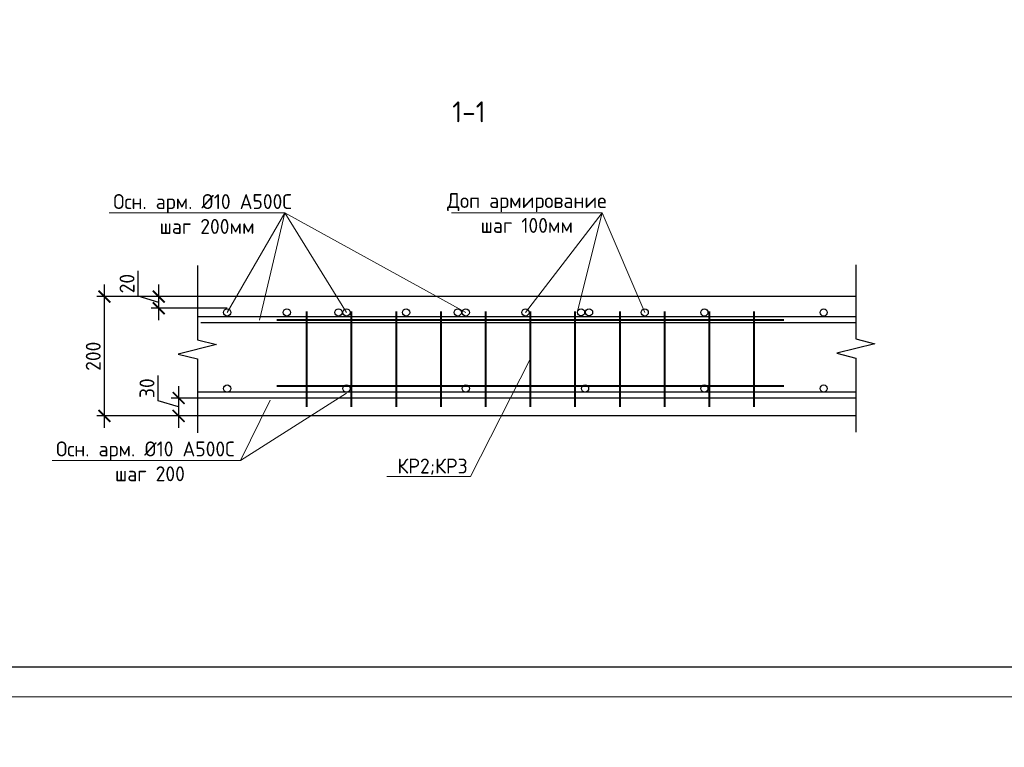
# Model space of a CAD drawing. Header units: millimetres. Extents: x -42044588 to 856694, y -806701 to 941911.
# Tile 248 of 256: x 468232 to 484738, y -82996 to -70801. Entities that reach past the tile are written whole.
import ezdxf
from ezdxf import colors
from ezdxf.entities.mleader import LeaderData, LeaderLine
from ezdxf.math import Vec2, Vec3

# ---------------------------------------------------------------- set-up
doc = ezdxf.new("R2010")
doc.units = ezdxf.units.MM
doc.layers.add('0 @ 100', color=7, linetype='Continuous')
doc.layers.add('ТОЛСТЫЕ_ОСНОВНЫЕ', color=6, linetype='Continuous')
for name, color, linetype, lineweight in [('Арматура', 152, 'Continuous', 40), ('Армирование', 3, 'Continuous', 40), ('Перекрытие ж_бетон', 1, 'Continuous', 30), ('подоснова', 151, 'Continuous', 5), ('поз.', 2, 'Continuous', 25), ('размер', 1, 'Continuous', 25), ('РАЗМЕРЫ', 1, 'Continuous', 9), ('ТОНКИЕ', 7, 'Continuous', 9)]:
    doc.layers.add(name, color=color, linetype=linetype, lineweight=lineweight)
doc.styles.add('GOST-2.304_Type-B', font='GOST_Common.ttf')
doc.styles.add('ГОСТ', font='GOST_Common.ttf')
doc.styles.add('ГОСТ 2.304', font='GOST_Common.ttf')
doc.dimstyles.new('СПДС', dxfattribs={"dimscale": 100, "dimtxt": 2.5, "dimasz": 2, "dimexe": 1.25, "dimexo": 0, "dimtad": 1, "dimdec": 0, "dimrnd": 5, "dimtxsty": 'GOST-2.304_Type-B', "dimblk": 'ARCHTICK', "dimcen": 2.5, "dimdle": 2, "dimclrd": 1, "dimclre": 1, "dimclrt": 1, "dimadec": 0, "dimazin": 2, "dimtfac": 0.75, "dimtdec": 0, "dimtmove": 1, "dimatfit": 3, "dimfxl": 0, "dimtolj": 1, "dimarcsym": 0})

# ---------------------------------------------------------------- blocks, each defined once
blk = doc.blocks.new('*U6686')
at = {"layer": 'ТОЛСТЫЕ_ОСНОВНЫЕ', "color": 6}
blk.add_lwpolyline([(20, 5), (886, 5), (886, 415), (20, 415)], close=True, dxfattribs=at)
at = {"layer": 'ТОНКИЕ'}
blk.add_lwpolyline([(0, 0), (891, 0), (891, 420), (0, 420)], close=True, dxfattribs=at)
blk = doc.blocks.new('_ArchTick')
at = {"color": 0, "linetype": 'ByBlock', "const_width": 0.15}
blk.add_lwpolyline([(-0.5, -0.5), (0.5, 0.5)], dxfattribs=at)
blk = doc.blocks.new('*D2486')
at = {"layer": 'DEFPOINTS', "color": 0, "transparency": 16777216}
for p in [(470563, -75442), (471710, -75442), (471710, -75637)]:
    blk.add_point(p, dxfattribs=at)
at = {"layer": 'РАЗМЕРЫ', "color": 1, "lineweight": -2, "transparency": 16777216}
for p, q in [((470220, -75437), (470220, -75012)), ((470563, -75837), (470563, -75242)), ((470563, -75540), (470220, -75437)), ((471710, -75442), (470438, -75442)), ((471710, -75637), (470438, -75637))]:
    blk.add_line(p, q, dxfattribs=at)
at = {"layer": 'РАЗМЕРЫ', "color": 1, "lineweight": -2, "transparency": 16777216, "xscale": 200, "yscale": 200, "zscale": 200}
for p, rotation in [((470563, -75442), 90), ((470563, -75637), 270)]:
    blk.add_blockref('_ArchTick', p, dxfattribs=dict(at, rotation=rotation))
at = {"layer": 'РАЗМЕРЫ', "color": 1, "lineweight": 0, "transparency": 16777216, "insert": (470032, -75224), "char_height": 250, "attachment_point": 5, "rotation": 90, "style": 'GOST-2.304_Type-B'}
blk.add_mtext('\\A1;20', dxfattribs=at)
blk = doc.blocks.new('*D2487')
at = {"layer": 'DEFPOINTS', "color": 0, "transparency": 16777216}
for p in [(469652, -75442), (471577, -75442), (471423, -77442)]:
    blk.add_point(p, dxfattribs=at)
at = {"layer": 'РАЗМЕРЫ', "color": 1, "lineweight": -2, "transparency": 16777216}
for p, q in [((469652, -77642), (469652, -75242)), ((471577, -75442), (469527, -75442)), ((471423, -77442), (469527, -77442))]:
    blk.add_line(p, q, dxfattribs=at)
at = {"layer": 'РАЗМЕРЫ', "color": 1, "lineweight": -2, "transparency": 16777216, "xscale": 200, "yscale": 200, "zscale": 200}
for p, rotation in [((469652, -75442), 90), ((469652, -77442), 270)]:
    blk.add_blockref('_ArchTick', p, dxfattribs=dict(at, rotation=rotation))
at = {"layer": 'РАЗМЕРЫ', "color": 1, "lineweight": 0, "transparency": 16777216, "insert": (469465, -76442), "char_height": 250, "attachment_point": 5, "rotation": 90, "style": 'GOST-2.304_Type-B'}
blk.add_mtext('\\A1;200', dxfattribs=at)
blk = doc.blocks.new('*D2488')
at = {"layer": 'DEFPOINTS', "color": 0, "transparency": 16777216}
for p in [(471487, -77142), (470897, -77442), (471487, -77442)]:
    blk.add_point(p, dxfattribs=at)
at = {"layer": 'РАЗМЕРЫ', "color": 1, "lineweight": -2, "transparency": 16777216}
for p, q in [((470553, -77189), (470553, -76764)), ((470897, -76942), (470897, -77642)), ((470897, -77292), (470553, -77189)), ((471487, -77142), (470772, -77142)), ((471487, -77442), (470772, -77442))]:
    blk.add_line(p, q, dxfattribs=at)
at = {"layer": 'РАЗМЕРЫ', "color": 1, "lineweight": -2, "transparency": 16777216, "xscale": 200, "yscale": 200, "zscale": 200}
for p, rotation in [((470897, -77142), 90), ((470897, -77442), 270)]:
    blk.add_blockref('_ArchTick', p, dxfattribs=dict(at, rotation=rotation))
at = {"layer": 'РАЗМЕРЫ', "color": 1, "lineweight": 0, "transparency": 16777216, "insert": (470366, -76977), "char_height": 250, "attachment_point": 5, "rotation": 90, "style": 'GOST-2.304_Type-B'}
blk.add_mtext('\\A1;30', dxfattribs=at)
blk = doc.blocks.new('кр2 фасад')
at = {"layer": 'Армирование', "ltscale": 0.3}
for p, q in [((297132, 23151), (297132, 21551)), ((297882, 23151), (297882, 21551)), ((298632, 23151), (298632, 21551)), ((299382, 23151), (299382, 21551)), ((300132, 23151), (300132, 21551)), ((300882, 23151), (300882, 21551)), ((301632, 23151), (301632, 21551)), ((302382, 23151), (302382, 21551)), ((303132, 23151), (303132, 21551)), ((303882, 23151), (303882, 21551)), ((304632, 23151), (304632, 21551)), ((296632, 23011), (305132, 23011)), ((296632, 21900), (305132, 21900))]:
    blk.add_line(p, q, dxfattribs=at)
blk = doc.blocks.new('_None')

msp = doc.modelspace()

# ---------------------------------------------------------------- linework, layer by layer
at = {"color": 252, "linetype": 'Continuous', "lineweight": 30, "true_color": 0x939598}
for centre in [(471710.164, -75707.251), (472710.164, -75707.251), (473576.067, -75707.251), (473710.164, -75707.251), (474710.164, -75707.251), (475576.067, -75707.251), (475710.164, -75707.251), (476710.164, -75707.251), (477642.393, -75705.179), (477776.491, -75705.179), (478710.164, -75707.251), (479710.164, -75707.251), (481710.164, -75707.251), (471710.164, -76983.251), (473710.164, -76983.251), (475710.164, -76983.251), (477710.164, -76983.251), (479710.164, -76983.251), (481710.164, -76983.251)]:
    msp.add_circle(centre, 60, dxfattribs=at)
at = {"layer": 'Арматура', "color": 2, "lineweight": 0}
for p, q in [((472675.873, -74040.841), (469732.307, -74040.841)), ((472675.873, -74040.841), (471710.164, -75707.251)), ((472675.873, -74040.841), (472251.439, -75835.462)), ((475710.164, -75707.251), (472675.873, -74040.841)), ((473710.164, -75707.251), (472675.873, -74040.841)), ((477996.93, -74040.841), (475470.464, -74040.841)), ((477996.93, -74040.841), (476710.164, -75707.251)), ((477996.93, -74040.841), (477576.067, -75707.251)), ((478710.164, -75707.251), (477996.93, -74040.841)), ((473710.164, -77062.251), (471931.095, -78186.493)), ((471931.095, -78186.493), (472431.439, -77175.462)), ((471931.095, -78186.493), (468773.911, -78186.493))]:
    msp.add_line(p, q, dxfattribs=at)
at = {"layer": 'Перекрытие ж_бетон', "color": 7, "linetype": 'Continuous', "lineweight": 30}
for p, q in [((482248.872, -75442.251), (471210.164, -75442.251)), ((482248.872, -77442.251), (471210.164, -77442.251))]:
    msp.add_line(p, q, dxfattribs=at)
at = {"layer": 'Перекрытие ж_бетон', "color": 252, "linetype": 'Continuous', "lineweight": 30, "true_color": 0x939598}
for p, q in [((482248.872, -75782.251), (471210.164, -75782.251)), ((482248.872, -75881.161), (471271.164, -75881.161)), ((482248.872, -77043.251), (471210.164, -77043.251)), ((482248.872, -77142.161), (471210.164, -77142.161)), ((482248.872, -77142.161), (471271.164, -77142.161))]:
    msp.add_line(p, q, dxfattribs=at)
at = {"layer": 'поз.', "linetype": 'Continuous'}
for points in [[(471210.164, -74923.144), (471210.164, -76165.144), (471530.164, -76245.144), (470890.164, -76405.144), (471210.164, -76485.144), (471210.164, -77727.145)], [(482248.872, -74909.923), (482248.872, -76151.924)], [(482248.872, -76151.924), (482568.872, -76231.924), (481928.872, -76391.924)], [(481928.872, -76391.924), (482248.872, -76471.924), (482248.872, -77713.924)]]:
    msp.add_lwpolyline(points, dxfattribs=at)

# ---------------------------------------------------------------- block references
at = {"xscale": 100, "yscale": 100, "zscale": 100}
msp.add_blockref('*U6686', (414989.062, -82149.758, -720), dxfattribs=at)
at = {"color": 252, "true_color": 0x939598}
msp.add_blockref('кр2 фасад', (175908.653, -98840.224), dxfattribs=at)

# ---------------------------------------------------------------- texts
at = {"layer": '0 @ 100', "char_height": 300, "width": 18500, "attachment_point": 1, "style": 'ГОСТ'}
for s, insert in [('\\pi-900,l900,t900;{\\C7;1.^IАрмирование монолитной плиты  состоит из основного армирования ∅10 А500С с шагом  200х200мм  в нижней зоне, основного армирования ∅10 А500С с шагом  200х200мм  в  верхней зоне и дополнительного армирования, указанного на схемах армирования.\\P2.^IАрмирование плиты предусмотрено отдельными  стержнями заводской длины по осям Х и Y. При недостатке заводской длины стержней для армирования плиты, стыки стержней осуществлять внахлестку без  сварки. Стыки арматуры внахлестку должны располагаться вразбежку (через шаг). См. деталь стыковки арматуры.\\P3.^IВерхнюю и нижнюю арматуру вязать вязальной проволокой через пересечение.  Стержни основной и дополнительной арматуры укладывать в соответствии с сечениями .\\P4.^IПо периметру плиты и у отверстий  у концов основной арматуры устанавливать П-образные элементы Ск1.\\P5.^IПозиции со знаком "*" укладываются с шагом 100 мм\\P6.^IДля фиксации в проектном положении стержней верхней сетки устанавливать фиксаторы Ф1 с шагом 600х600мм.\\P7.^IДиаметр оправки стержня при d<20мм - 5d, при d≥20мм - 8d\\P8.^IКаркасы поперечного армирования устанавливаются до начала устройство верхней сетки армирования.\\P9.^IВ местах расположения отверстий осуществить прерывания основной и дополнительной сеток арматуры. Отверстия обрамляются двумя стержнями арматуры  см. узел обрамления отверстий лист 8, расход стали на обрамление учтен на листе 3.\\P10.^IПроемы размерами до 300х300 допускается выполнять по месту методом алмазного бурения.\\P11.^IЧертеж каркасов КР1, КР2, КР3 см лист 7}', (264884.183, -43453.006)), ('\\pi-900,l900,t900;{\\C7;1.^IАрмирование монолитной плиты  состоит из основного армирования ∅10 А500С с шагом  200х200мм  в нижней зоне, основного армирования ∅10 А500С с шагом  200х200мм  в  верхней зоне и дополнительного армирования, указанного на схемах армирования.\\P2.^IАрмирование плиты предусмотрено отдельными  стержнями заводской длины по осям Х и Y. При недостатке заводской длины стержней для армирования плиты, стыки стержней осуществлять внахлестку без  сварки. Стыки арматуры внахлестку должны располагаться вразбежку (через шаг). См. деталь стыковки арматуры.\\P3.^IВерхнюю и нижнюю арматуру вязать вязальной проволокой через пересечение.  Стержни основной и дополнительной арматуры укладывать в соответствии с сечениями .\\P4.^IПо периметру плиты и у отверстий  у концов основной арматуры устанавливать П-образные элементы Ск1.\\P5.^IПозиции со знаком "*" укладываются с шагом 100 мм\\P6.^IДля фиксации в проектном положении стержней верхней сетки устанавливать фиксаторы Ф1 с шагом 600х600мм.\\P7.^IДиаметр оправки стержня при d<20мм - 5d, при d≥20мм - 8d\\P8.^IКаркасы поперечного армирования устанавливаются до начала устройство верхней сетки армирования.}', (356293.04, -63859.754)), ('\\pi-900,l900,t900;{\\C7;1.^IАрмирование монолитной плиты  состоит из основного армирования ∅10 А500С с шагом  200х200мм  в нижней зоне, основного армирования ∅10 А500С с шагом  200х200мм  в  верхней зоне и дополнительного армирования, указанного на схемах армирования.\\P2.^IАрмирование плиты предусмотрено отдельными  стержнями заводской длины по осям Х и Y. При недостатке заводской длины стержней для армирования плиты, стыки стержней осуществлять внахлестку без  сварки. Стыки арматуры внахлестку должны располагаться вразбежку (через шаг). См. деталь стыковки арматуры.\\P3.^IВерхнюю и нижнюю арматуру вязать вязальной проволокой через пересечение.  Стержни основной и дополнительной арматуры укладывать в соответствии с сечениями .\\P4.^IПо периметру плиты и у отверстий  у концов основной арматуры устанавливать П-образные элементы Ск1.\\P5.^IПозиции со знаком "*" укладываются с шагом 100 мм\\P6.^IДля фиксации в проектном положении стержней верхней сетки устанавливать фиксаторы Ф1 с шагом 600х600мм.\\P7.^IДиаметр оправки стержня при d<20мм - 5d, при d≥20мм - 8d\\P8.^IКаркасы поперечного армирования устанавливаются до начала устройство верхней сетки армирования.\\P9.^IОбрамления отверстий см. лист 8. В местах расположения отверстий осуществить прерывания основной и дополнительной сеток арматуры. Отверстия обрамляются двумя стержнями арматуры, расход стали на обрамление учтен на листе 3.\\P10.^IПроемы размерами до 300х300 допускается выполнять по месту методом алмазного бурения.\\P11.^IСечения 3-3;4-4;5-5 см. лист 8.}', (334540.282, -64071.014))]:
    msp.add_mtext(s, dxfattribs=dict(at, insert=insert))
at = {"layer": 'Арматура', "color": 2, "lineweight": 0, "char_height": 250, "width": 3270.99844, "attachment_point": 5, "style": 'ГОСТ 2.304'}
for s, insert in [(' \\PОсн. арм. %%C10 А500С\\P шаг 200мм', (471297.739, -73849.411)), ('Доп армирование шаг 100мм', (476733.697, -74040.841)), (' \\PОсн. арм. %%C10 А500С\\P шаг 200', (470339.343, -77995.062))]:
    msp.add_mtext(s, dxfattribs=dict(at, insert=insert))
at = {"layer": 'размер', "linetype": 'Continuous', "ltscale": 0.4, "insert": (475482.134, -72170.807), "char_height": 350, "width": 4197.95956, "attachment_point": 1, "style": 'ГОСТ'}
msp.add_mtext('1-1', dxfattribs=at)

# ---------------------------------------------------------------- dimensions: what is measured, and where the dimension line sits
at = {"layer": 'РАЗМЕРЫ', "lineweight": 0}
for base, p1, p2, picture, middle in [((470563.404346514, -75442.250714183), (471710.164122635, -75637.250714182), (471710.164122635, -75442.250714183), '*D2486', (470032.154346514, -75374.125714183)), ((469652.083, -75442.251), (471422.635, -77442.251), (471576.596, -75442.251), '*D2487', (469464.583, -76442.251)), ((470896.964, -77442.251), (471486.898, -77142.161), (471486.898, -77442.251), '*D2488', (470365.714, -77126.581))]:
    dim = msp.add_linear_dim(base=base, p1=p1, p2=p2, angle=90, dimstyle='СПДС', override={"dimlfac": 0.1}, dxfattribs=at)
    dim.commit()
    dim.dimension.update_dxf_attribs({"geometry": picture, "text_midpoint": middle})

# ---------------------------------------------------------------- leaders
at = {"layer": 'подоснова', "color": 2, "ltscale": 0.3}
ml = msp.add_multileader_mtext('Standard', dxfattribs=at)
ml.set_content('КР2;КР3', color=2, style='GOST-2.304_Type-B')
ml.set_leader_properties(color=256, linetype='ByLayer', lineweight=15)
ml.set_arrow_properties(name='NONE')
ml.build(insert=Vec2(0, 0))
ml.multileader.update_dxf_attribs({"text_left_attachment_type": 6, "text_right_attachment_type": 6, "dogleg_length": 0.1, "arrow_head_size": 36})
ctx = ml.context
ctx.base_point, ctx.char_height, ctx.arrow_head_size, ctx.landing_gap_size, ctx.plane_origin = Vec3(474519.255, -78457.202), 250, 36, 40, Vec3(466418.462, -57376.019)
ctx.left_attachment, ctx.right_attachment, ctx.text_align_type = 6, 6, 1
notes = []
notes.append((ctx, [(1, (1, 1, 0), (475786.955, -78457.202), (-1, 0), 0.2, [(0, [(476790.862, -76488.779)], 0, [])])]))
ctx.mtext.insert, ctx.mtext.alignment, ctx.mtext.flow_direction = Vec3(475153.005, -78157.202), 2, 5
for ctx, leaders in notes:
    for number, flags, end, landing, length, lines in leaders:
        leader = LeaderData()
        leader.index, (leader.has_last_leader_line, leader.has_dogleg_vector, leader.attachment_direction) = number, flags
        leader.last_leader_point, leader.dogleg_vector, leader.dogleg_length = Vec3(end), Vec3(landing), length
        for number, points, colour, breaks in lines:
            line = LeaderLine()
            line.index, line.vertices, line.color, line.breaks = number, Vec3.list(points), colors.encode_raw_color(colour), breaks
            leader.lines.append(line)
        ctx.leaders.append(leader)

doc.saveas('drawing.dxf')
